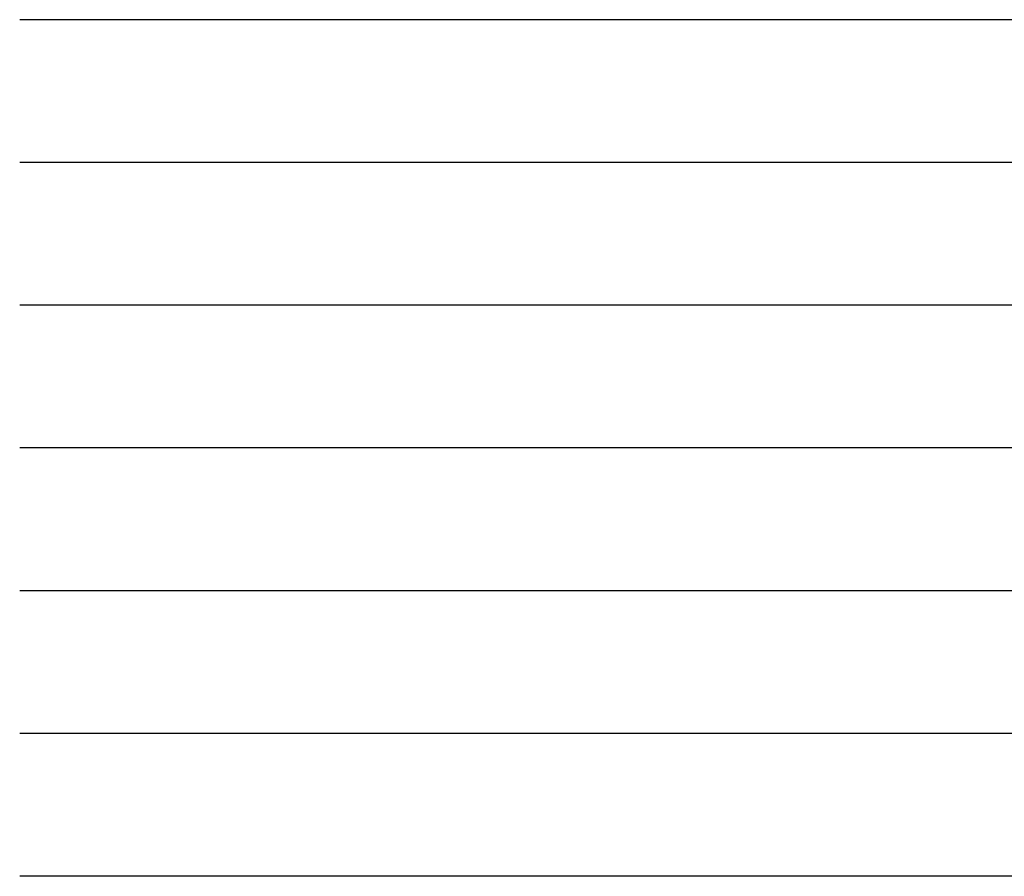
# Model space of a CAD drawing. Header units: millimetres. Extents: x -94648 to 68781, y -29623 to 11990.
# Tile 86 of 181: x -34206 to -34068, y -15671 to -15551. Entities that reach past the tile are written whole.
import ezdxf

# ---------------------------------------------------------------- set-up
doc = ezdxf.new("R2010")
doc.units = ezdxf.units.MM

msp = doc.modelspace()

# ---------------------------------------------------------------- linework, layer by layer
at = {"layer": 'Defpoints'}
for p, q in [((-33897.06546, -15551.08505), (-34205.77089, -15551.08505)), ((-33897.06546, -15571.08505), (-34205.77089, -15571.08505)), ((-33897.06546, -15591.08505), (-34205.77089, -15591.08505)), ((-33897.06546, -15611.08505), (-34205.77089, -15611.08505)), ((-33897.06546, -15631.08505), (-34205.77089, -15631.08505)), ((-33897.06546, -15651.08505), (-34205.77089, -15651.08505)), ((-33897.06546, -15671.08505), (-34205.77089, -15671.08505))]:
    msp.add_line(p, q, dxfattribs=at)

doc.saveas('drawing.dxf')
